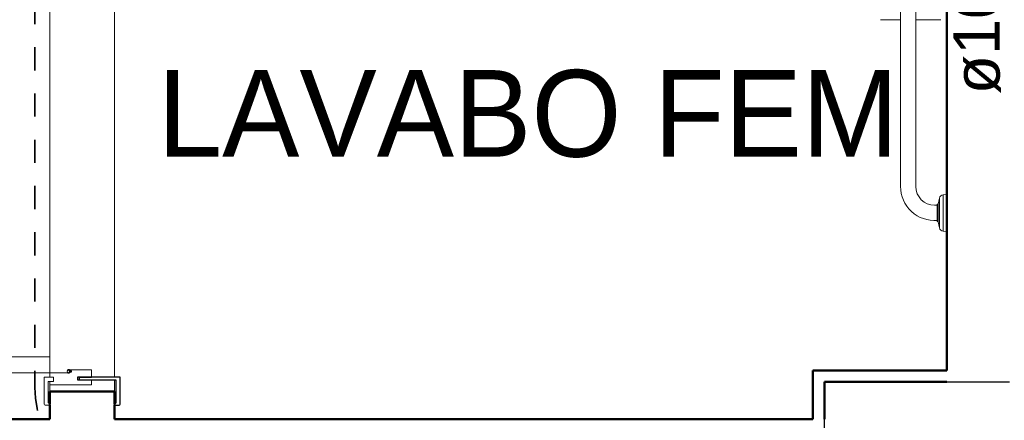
# Model space of a CAD drawing. Header units: millimetres. Extents: x 567 to 934, y -1 to 364.
# Tile 105 of 256: x 610.15 to 614.41, y 103.29 to 105.02. Entities that reach past the tile are written whole.
import ezdxf

# ---------------------------------------------------------------- set-up
doc = ezdxf.new("R2010")
doc.units = ezdxf.units.MM
doc.header["$MEASUREMENT"] = 0
doc.linetypes.add('NULL', pattern=[0])
doc.linetypes.add('Projeção', pattern=[0.0065, 0.005, -0.0015])
for name, color, linetype, lineweight in [('A-ANNO-SYMB', 7, 'Continuous', 9), ('A-AREA-IDEN', 7, 'Continuous', 9), ('A-WALL', 7, 'Continuous', 25), ('ARQ-ALV-REB', 7, 'Continuous', 18), ('ARQ-ESQUAD', 7, 'Continuous', 25), ('Peças hidrossanitárias', 7, 'Continuous', 13), ('S-COLS', 7, 'Continuous', 13), ('TQ-Textos conduto', 7, 'Continuous', 9)]:
    doc.layers.add(name, color=color, linetype=linetype, lineweight=lineweight)
doc.styles.add('Arial', font='arial.ttf')
doc.styles.add('Humnst777 BlkCn BT_1', font='txt', dxfattribs={"height": 0.1875})

msp = doc.modelspace()

# ---------------------------------------------------------------- linework, layer by layer
at = {"layer": 'A-ANNO-SYMB', "color": 8, "linetype": 'Projeção', "lineweight": 35}
msp.add_line((610.2144, 109.5027), (610.2144, 103.4303), dxfattribs=at)
for centre, start, end in [((610.6644, 103.4303), 180, 270), ((614.019, 103.4303), 270, 0)]:
    msp.add_arc(centre, 0.45, start, end, dxfattribs=at)
at = {"layer": 'A-WALL', "color": 8, "lineweight": 50}
for p, q in [((614.1591, 105.5542), (614.1591, 103.505)), ((613.5798, 103.505), (613.5798, 103.2942)), ((614.1591, 103.505), (613.5798, 103.505)), ((613.6298, 103.2942), (613.6298, 103.455)), ((613.6298, 103.455), (614.1591, 103.455)), ((610.5591, 103.4142), (610.2791, 103.4142)), ((610.2791, 103.4142), (610.2791, 103.3572)), ((610.5591, 103.3572), (610.5591, 103.4142)), ((610.2791, 103.3552), (610.2791, 103.2942)), ((610.5591, 103.2942), (610.5591, 103.3552)), ((610.2791, 103.2942), (607.3181, 103.2942)), ((613.5798, 103.2942), (610.5591, 103.2942))]:
    msp.add_line(p, q, dxfattribs=at)
at = {"layer": 'A-WALL', "color": 8}
for p, q in [((614.1591, 103.455), (614.4298, 103.455)), ((613.6298, 103.055), (613.6298, 103.2942))]:
    msp.add_line(p, q, dxfattribs=at)
at = {"layer": 'ARQ-ALV-REB', "color": 8}
for p, q in [((610.2791, 103.4942), (610.2791, 105.2942)), ((610.5591, 103.4752), (610.5591, 105.3132)), ((610.5591, 103.4142), (610.5591, 103.4638)), ((610.2791, 103.4142), (610.2791, 103.4432))]:
    msp.add_line(p, q, dxfattribs=at)
at = {"layer": 'ARQ-ESQUAD', "color": 8, "lineweight": 13}
for p, q in [((610.2791, 103.5642), (608.4791, 103.5642)), ((610.2791, 103.4942), (610.2791, 103.5642)), ((610.4591, 103.5072), (610.3642, 103.5072)), ((610.4591, 103.4752), (610.4591, 103.5072)), ((608.4791, 103.4942), (610.2791, 103.4942)), ((610.2791, 103.4752), (610.2551, 103.4752)), ((610.2551, 103.4752), (610.2551, 103.3592)), ((610.3642, 103.4942), (610.2791, 103.4942)), ((610.2791, 103.4942), (610.2791, 103.4752)), ((610.2951, 103.4752), (610.2791, 103.4752)), ((610.2951, 103.4752), (610.2951, 103.4572)), ((610.4591, 103.4432), (610.4591, 103.463)), ((610.2721, 103.3662), (610.2721, 103.4572)), ((610.2721, 103.4572), (610.2791, 103.4572)), ((610.2951, 103.4572), (610.2721, 103.4572)), ((610.2791, 103.4572), (610.2791, 103.4432)), ((610.2791, 103.4432), (610.4591, 103.4432)), ((610.2591, 103.3552), (610.2791, 103.3552)), ((610.2791, 103.3572), (610.2721, 103.3662)), ((610.2791, 103.3552), (610.2791, 103.3572))]:
    msp.add_line(p, q, dxfattribs=at)
at = {"layer": 'ARQ-ESQUAD', "color": 8}
for p, q in [((610.3642, 103.5072), (610.3567, 103.5072)), ((610.3642, 103.5028), (610.3642, 103.5072)), ((610.3642, 103.5072), (610.3642, 103.4942)), ((610.3567, 103.4942), (610.3642, 103.4942)), ((610.3724, 103.5028), (610.3642, 103.5028)), ((610.3642, 103.4942), (610.3642, 103.4985)), ((610.3642, 103.4985), (610.3724, 103.4985)), ((610.3724, 103.4985), (610.3724, 103.5028)), ((610.5831, 103.4752), (610.3991, 103.4752)), ((610.3991, 103.4752), (610.3991, 103.4638)), ((610.3991, 103.4638), (610.5651, 103.4638)), ((610.4071, 103.463), (610.4071, 103.4752)), ((610.4071, 103.4752), (610.4591, 103.4752)), ((610.4591, 103.463), (610.4071, 103.463)), ((610.5651, 103.4638), (610.5651, 103.3662)), ((610.5831, 103.3592), (610.5831, 103.4752)), ((610.5651, 103.3662), (610.5591, 103.3572)), ((610.5591, 103.3572), (610.5591, 103.3552)), ((610.5591, 103.3552), (610.5791, 103.3552))]:
    msp.add_line(p, q, dxfattribs=at)
at = {"layer": 'ARQ-ESQUAD', "color": 8, "lineweight": 13}
for centre, radius, start, end in [((610.2791, 103.4942), 1.8, 90, 180), ((610.2591, 103.3592), 0.004, 180, 270)]:
    msp.add_arc(centre, radius, start, end, dxfattribs=at)
at = {"layer": 'ARQ-ESQUAD', "color": 8}
for centre, radius, start, end in [((610.365, 103.5007), 0.0105, 141.724, 218.276), ((610.5791, 103.3592), 0.004, 270, 360)]:
    msp.add_arc(centre, radius, start, end, dxfattribs=at)
at = {"layer": 'Peças hidrossanitárias', "color": 8}
for p, q in [((613.9591, 104.3008), (613.9591, 105.6795)), ((614.0251, 105.6795), (614.0251, 104.3008)), ((613.9591, 105.0222), (613.8721, 105.0222)), ((614.1331, 105.0222), (614.0251, 105.0222)), ((614.1217, 104.2244), (614.127, 104.2504)), ((614.127, 104.1219), (614.127, 104.2504)), ((614.1431, 104.2648), (614.1591, 104.2662)), ((614.1431, 104.2648), (614.1431, 104.1076)), ((614.1181, 104.2237), (614.1217, 104.2244)), ((614.1181, 104.2199), (614.1181, 104.2237)), ((614.1181, 104.2199), (614.1181, 104.1536)), ((614.1217, 104.2244), (614.1217, 104.148)), ((614.1181, 104.1486), (614.1181, 104.1536)), ((614.1217, 104.148), (614.1181, 104.1486)), ((614.127, 104.1219), (614.1217, 104.148)), ((614.1591, 104.1062), (614.1431, 104.1076))]:
    msp.add_line(p, q, dxfattribs=at)
for centre, radius, start, end in [((614.1067, 104.3008), 0.1476, 180, 274.4129), ((614.1067, 104.3008), 0.0816, 180, 270), ((614.1447, 104.2468), 0.018, 95, 168.4393), ((614.1067, 104.3008), 0.0816, 270, 277.9985), ((614.1447, 104.1255), 0.018, 191.5607, 265)]:
    msp.add_arc(centre, radius, start, end, dxfattribs=at)
at = {"layer": 'S-COLS', "color": 8}
for p, q in [((614.1591, 103.455), (613.6298, 103.455)), ((613.6298, 103.455), (613.6298, 103.2942)), ((614.4298, 103.455), (614.1591, 103.455)), ((613.6298, 103.2942), (613.6298, 103.055))]:
    msp.add_line(p, q, dxfattribs=at)

# ---------------------------------------------------------------- texts
at = {"layer": 'A-AREA-IDEN', "color": 8, "style": 'Humnst777 BlkCn BT_1'}
msp.add_text('LAVABO FEM', height=0.375, dxfattribs=at).set_placement((610.7454, 104.4294))
at = {"layer": 'TQ-Textos conduto', "linetype": 'NULL', "insert": (614.3935, 105.0175), "char_height": 0.2, "width": 1.273476, "attachment_point": 8, "rotation": 90.0002, "line_spacing_factor": 0.6, "style": 'Arial'}
msp.add_mtext('ø100', dxfattribs=at)

doc.saveas('drawing.dxf')
